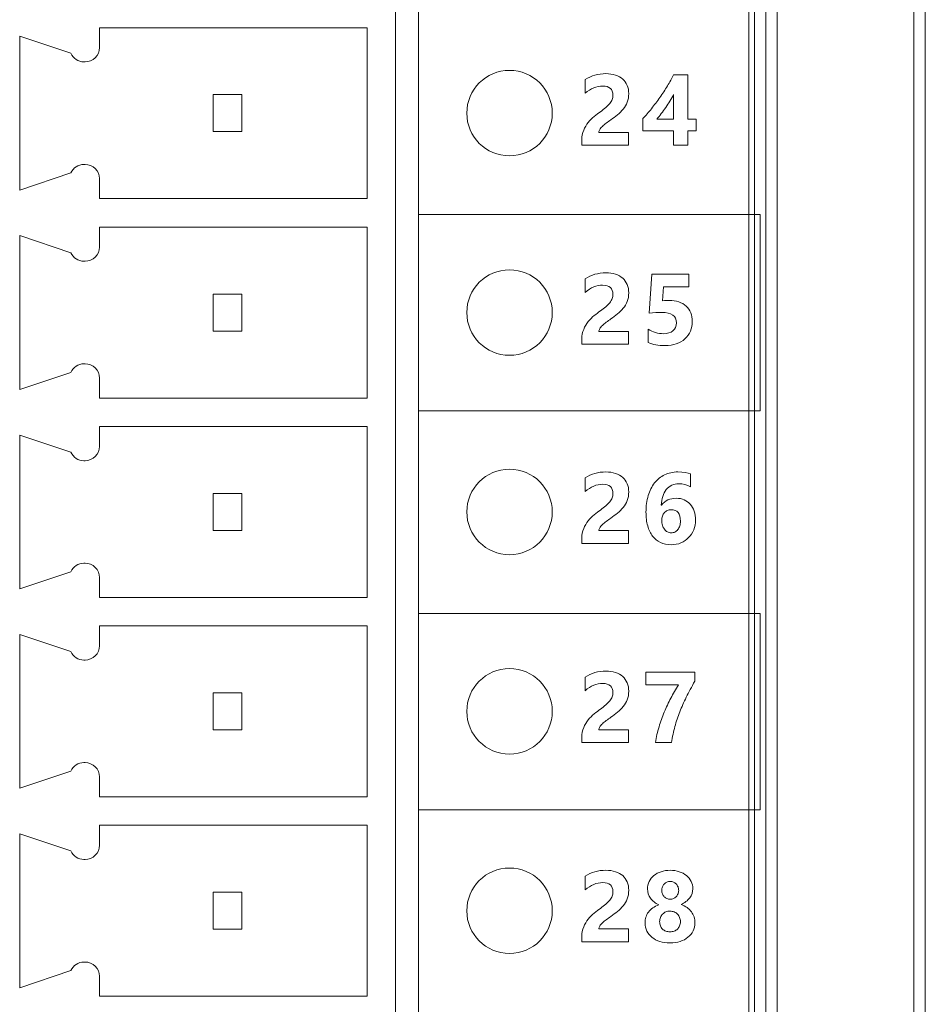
# Model space of a CAD drawing. Header units: millimetres. Extents: x 143 to 803, y 113 to 505.
# Tile 7 of 30: x 335 to 351, y 276 to 293. Entities that reach past the tile are written whole.
import ezdxf

# ---------------------------------------------------------------- set-up
doc = ezdxf.new("R2010")
doc.units = ezdxf.units.MM
doc.header["$MEASUREMENT"] = 0
doc.layers.add('layer 1', color=7, linetype='Continuous')

msp = doc.modelspace()

# ---------------------------------------------------------------- linework, layer by layer
at = {"layer": 'layer 1', "color": 250, "lineweight": 9}
for points in [[(348.183, 253.331), (348.183, 253.331), (348.183, 347.33), (348.183, 347.33)], [(348.283, 253.331), (348.283, 253.331), (348.283, 347.33), (348.283, 347.33)], [(348.483, 347.33), (348.483, 347.33), (348.483, 253.331), (348.483, 253.331)], [(348.683, 347.33), (348.683, 347.33), (348.683, 253.331), (348.683, 253.331)], [(351.083, 253.331), (351.083, 253.331), (351.083, 347.33), (351.083, 347.33)], [(351.283, 253.331), (351.283, 253.331), (351.283, 347.33), (351.283, 347.33)], [(341.983, 340.486), (341.983, 340.486), (341.983, 260.53), (341.983, 260.53)], [(342.383, 260.53), (342.383, 260.53), (342.383, 339.53), (342.383, 339.53)], [(335.383, 292.78), (335.383, 292.78), (336.283, 292.48), (336.283, 292.48)], [(335.383, 292.78), (335.383, 292.78), (335.383, 290.08), (335.383, 290.08)], [(341.483, 292.93), (341.483, 292.93), (336.783, 292.93), (336.783, 292.93)], [(336.783, 292.93), (336.783, 292.93), (336.783, 292.58), (336.783, 292.58)], [(341.483, 289.93), (341.483, 289.93), (341.483, 292.93), (341.483, 292.93)], [(336.283, 292.48), (336.323, 292.389), (336.413, 292.33), (336.512, 292.33)], [(336.533, 292.33), (336.533, 292.33), (336.512, 292.33), (336.512, 292.33)], [(339.283, 291.755), (339.283, 291.755), (338.783, 291.755), (338.783, 291.755)], [(338.783, 291.755), (338.783, 291.755), (338.783, 291.105), (338.783, 291.105)], [(339.283, 291.105), (339.283, 291.105), (339.283, 291.755), (339.283, 291.755)], [(338.783, 291.105), (338.783, 291.105), (339.283, 291.105), (339.283, 291.105)], [(336.512, 290.53), (336.413, 290.53), (336.323, 290.471), (336.283, 290.38)], [(336.512, 290.53), (336.512, 290.53), (336.533, 290.53), (336.533, 290.53)], [(336.283, 290.38), (336.283, 290.38), (335.383, 290.08), (335.383, 290.08)], [(336.783, 290.28), (336.783, 290.28), (336.783, 289.93), (336.783, 289.93)], [(336.783, 289.93), (336.783, 289.93), (341.483, 289.93), (341.483, 289.93)], [(341.483, 289.43), (341.483, 289.43), (336.783, 289.43), (336.783, 289.43)], [(336.783, 289.43), (336.783, 289.43), (336.783, 289.08), (336.783, 289.08)], [(341.483, 286.43), (341.483, 286.43), (341.483, 289.43), (341.483, 289.43)], [(335.383, 289.28), (335.383, 289.28), (336.283, 288.98), (336.283, 288.98)], [(335.383, 289.28), (335.383, 289.28), (335.383, 286.58), (335.383, 286.58)], [(336.283, 288.98), (336.323, 288.889), (336.413, 288.83), (336.512, 288.83)], [(336.533, 288.83), (336.533, 288.83), (336.512, 288.83), (336.512, 288.83)], [(339.283, 288.255), (339.283, 288.255), (338.783, 288.255), (338.783, 288.255)], [(338.783, 288.255), (338.783, 288.255), (338.783, 287.605), (338.783, 287.605)], [(339.283, 287.605), (339.283, 287.605), (339.283, 288.255), (339.283, 288.255)], [(338.783, 287.605), (338.783, 287.605), (339.283, 287.605), (339.283, 287.605)], [(336.512, 287.03), (336.413, 287.03), (336.323, 286.971), (336.283, 286.88)], [(336.512, 287.03), (336.512, 287.03), (336.533, 287.03), (336.533, 287.03)], [(336.283, 286.88), (336.283, 286.88), (335.383, 286.58), (335.383, 286.58)], [(336.783, 286.78), (336.783, 286.78), (336.783, 286.43), (336.783, 286.43)], [(336.783, 286.43), (336.783, 286.43), (341.483, 286.43), (341.483, 286.43)], [(341.483, 285.93), (341.483, 285.93), (336.783, 285.93), (336.783, 285.93)], [(336.783, 285.93), (336.783, 285.93), (336.783, 285.58), (336.783, 285.58)], [(341.483, 282.931), (341.483, 282.931), (341.483, 285.93), (341.483, 285.93)], [(335.383, 285.78), (335.383, 285.78), (336.283, 285.48), (336.283, 285.48)], [(335.383, 285.78), (335.383, 285.78), (335.383, 283.08), (335.383, 283.08)], [(336.283, 285.48), (336.323, 285.389), (336.413, 285.33), (336.512, 285.33)], [(336.533, 285.33), (336.533, 285.33), (336.512, 285.33), (336.512, 285.33)], [(339.283, 284.755), (339.283, 284.755), (338.783, 284.755), (338.783, 284.755)], [(338.783, 284.755), (338.783, 284.755), (338.783, 284.105), (338.783, 284.105)], [(339.283, 284.105), (339.283, 284.105), (339.283, 284.755), (339.283, 284.755)], [(338.783, 284.105), (338.783, 284.105), (339.283, 284.105), (339.283, 284.105)], [(336.512, 283.53), (336.413, 283.53), (336.323, 283.471), (336.283, 283.38)], [(336.512, 283.53), (336.512, 283.53), (336.533, 283.53), (336.533, 283.53)], [(336.283, 283.38), (336.283, 283.38), (335.383, 283.08), (335.383, 283.08)], [(336.783, 283.28), (336.783, 283.28), (336.783, 282.931), (336.783, 282.931)], [(336.783, 282.931), (336.783, 282.931), (341.483, 282.931), (341.483, 282.931)], [(336.783, 282.43), (336.783, 282.43), (336.783, 282.08), (336.783, 282.08)], [(341.483, 282.43), (341.483, 282.43), (336.783, 282.43), (336.783, 282.43)], [(341.483, 279.43), (341.483, 279.43), (341.483, 282.43), (341.483, 282.43)], [(335.383, 282.28), (335.383, 282.28), (336.283, 281.981), (336.283, 281.981)], [(335.383, 282.28), (335.383, 282.28), (335.383, 279.581), (335.383, 279.581)], [(336.283, 281.981), (336.323, 281.889), (336.413, 281.83), (336.512, 281.83)], [(336.533, 281.83), (336.533, 281.83), (336.512, 281.83), (336.512, 281.83)], [(338.783, 281.256), (338.783, 281.256), (338.783, 280.605), (338.783, 280.605)], [(339.283, 281.256), (339.283, 281.256), (338.783, 281.256), (338.783, 281.256)], [(339.283, 280.605), (339.283, 280.605), (339.283, 281.256), (339.283, 281.256)], [(338.783, 280.605), (338.783, 280.605), (339.283, 280.605), (339.283, 280.605)], [(336.512, 280.03), (336.413, 280.03), (336.323, 279.971), (336.283, 279.88)], [(336.512, 280.03), (336.512, 280.03), (336.533, 280.03), (336.533, 280.03)], [(336.283, 279.88), (336.283, 279.88), (335.383, 279.581), (335.383, 279.581)], [(336.783, 279.78), (336.783, 279.78), (336.783, 279.43), (336.783, 279.43)], [(336.783, 279.43), (336.783, 279.43), (341.483, 279.43), (341.483, 279.43)], [(335.383, 278.78), (335.383, 278.78), (335.383, 276.08), (335.383, 276.08)], [(335.383, 278.78), (335.383, 278.78), (336.283, 278.48), (336.283, 278.48)], [(336.783, 278.93), (336.783, 278.93), (336.783, 278.58), (336.783, 278.58)], [(341.483, 278.93), (341.483, 278.93), (336.783, 278.93), (336.783, 278.93)], [(341.483, 275.93), (341.483, 275.93), (341.483, 278.93), (341.483, 278.93)], [(336.283, 278.48), (336.323, 278.389), (336.413, 278.33), (336.512, 278.33)], [(336.533, 278.33), (336.533, 278.33), (336.512, 278.33), (336.512, 278.33)], [(338.783, 277.755), (338.783, 277.755), (338.783, 277.105), (338.783, 277.105)], [(339.283, 277.755), (339.283, 277.755), (338.783, 277.755), (338.783, 277.755)], [(339.283, 277.105), (339.283, 277.105), (339.283, 277.755), (339.283, 277.755)], [(338.783, 277.105), (338.783, 277.105), (339.283, 277.105), (339.283, 277.105)], [(336.512, 276.53), (336.413, 276.53), (336.323, 276.471), (336.283, 276.38)], [(336.512, 276.53), (336.512, 276.53), (336.533, 276.53), (336.533, 276.53)], [(336.283, 276.38), (336.283, 276.38), (335.383, 276.08), (335.383, 276.08)], [(336.783, 276.28), (336.783, 276.28), (336.783, 275.93), (336.783, 275.93)], [(336.783, 275.93), (336.783, 275.93), (341.483, 275.93), (341.483, 275.93)]]:
    msp.add_open_spline(points, degree=3, dxfattribs=at)
for points, knots in [([(336.533, 292.33), (336.599, 292.33), (336.663, 292.357), (336.71, 292.403), (336.71, 292.403), (336.757, 292.45), (336.783, 292.514), (336.783, 292.58)], [0, 0, 0, 0, 0.333333, 0.333333, 0.333333, 0.333333, 1, 1, 1, 1]), ([(343.983, 290.68), (344.397, 290.68), (344.733, 291.016), (344.733, 291.43), (344.733, 291.43), (344.733, 291.845), (344.397, 292.18), (343.983, 292.18), (343.983, 292.18), (343.569, 292.18), (343.233, 291.845), (343.233, 291.43), (343.233, 291.43), (343.233, 291.016), (343.569, 290.68), (343.983, 290.68)], [0, 0, 0, 0, 0.2, 0.2, 0.2, 0.2, 0.4, 0.4, 0.4, 0.4, 0.6, 0.6, 0.6, 0.6, 1, 1, 1, 1]), ([(345.551, 291.093), (345.551, 291.093), (346.074, 291.093), (346.074, 291.093), (346.074, 291.093), (346.074, 291.093), (346.074, 290.867), (346.074, 290.867), (346.074, 290.867), (346.074, 290.867), (345.253, 290.867), (345.253, 290.867), (345.253, 290.867), (345.253, 290.867), (345.253, 290.96), (345.253, 290.96), (345.253, 290.96), (345.253, 291.023), (345.263, 291.08), (345.285, 291.13), (345.285, 291.13), (345.306, 291.181), (345.332, 291.225), (345.364, 291.265), (345.364, 291.265), (345.396, 291.305), (345.432, 291.341), (345.47, 291.371), (345.47, 291.371), (345.508, 291.402), (345.544, 291.43), (345.579, 291.454), (345.579, 291.454), (345.615, 291.48), (345.647, 291.505), (345.674, 291.528), (345.674, 291.528), (345.701, 291.552), (345.724, 291.575), (345.743, 291.599), (345.743, 291.599), (345.762, 291.622), (345.775, 291.646), (345.785, 291.669), (345.785, 291.669), (345.794, 291.693), (345.799, 291.718), (345.799, 291.745), (345.799, 291.745), (345.799, 291.798), (345.784, 291.838), (345.754, 291.865), (345.754, 291.865), (345.724, 291.892), (345.678, 291.906), (345.617, 291.906), (345.617, 291.906), (345.511, 291.906), (345.409, 291.864), (345.312, 291.779), (345.312, 291.779), (345.312, 291.779), (345.312, 292.018), (345.312, 292.018), (345.312, 292.018), (345.419, 292.088), (345.541, 292.123), (345.676, 292.123), (345.676, 292.123), (345.738, 292.123), (345.794, 292.115), (345.844, 292.098), (345.844, 292.098), (345.893, 292.082), (345.936, 292.058), (345.97, 292.028), (345.97, 292.028), (346.005, 291.998), (346.03, 291.961), (346.049, 291.918), (346.049, 291.918), (346.067, 291.874), (346.076, 291.826), (346.076, 291.772), (346.076, 291.772), (346.076, 291.715), (346.067, 291.665), (346.05, 291.621), (346.05, 291.621), (346.032, 291.576), (346.009, 291.536), (345.98, 291.5), (345.98, 291.5), (345.951, 291.464), (345.918, 291.431), (345.879, 291.4), (345.879, 291.4), (345.842, 291.37), (345.802, 291.341), (345.762, 291.313), (345.762, 291.313), (345.734, 291.294), (345.708, 291.274), (345.682, 291.255), (345.682, 291.255), (345.656, 291.236), (345.634, 291.217), (345.614, 291.198), (345.614, 291.198), (345.595, 291.18), (345.579, 291.161), (345.568, 291.143), (345.568, 291.143), (345.556, 291.126), (345.551, 291.109), (345.551, 291.093)], [0, 0, 0, 0, 0.033333, 0.033333, 0.033333, 0.033333, 0.066667, 0.066667, 0.066667, 0.066667, 0.1, 0.1, 0.1, 0.1, 0.133333, 0.133333, 0.133333, 0.133333, 0.166667, 0.166667, 0.166667, 0.166667, 0.2, 0.2, 0.2, 0.2, 0.233333, 0.233333, 0.233333, 0.233333, 0.266667, 0.266667, 0.266667, 0.266667, 0.3, 0.3, 0.3, 0.3, 0.333333, 0.333333, 0.333333, 0.333333, 0.366667, 0.366667, 0.366667, 0.366667, 0.4, 0.4, 0.4, 0.4, 0.433333, 0.433333, 0.433333, 0.433333, 0.466667, 0.466667, 0.466667, 0.466667, 0.5, 0.5, 0.5, 0.5, 0.533333, 0.533333, 0.533333, 0.533333, 0.566667, 0.566667, 0.566667, 0.566667, 0.6, 0.6, 0.6, 0.6, 0.633333, 0.633333, 0.633333, 0.633333, 0.666667, 0.666667, 0.666667, 0.666667, 0.7, 0.7, 0.7, 0.7, 0.733333, 0.733333, 0.733333, 0.733333, 0.766667, 0.766667, 0.766667, 0.766667, 0.8, 0.8, 0.8, 0.8, 0.833333, 0.833333, 0.833333, 0.833333, 0.866667, 0.866667, 0.866667, 0.866667, 0.9, 0.9, 0.9, 0.9, 0.933333, 0.933333, 0.933333, 0.933333, 1, 1, 1, 1]), ([(347.113, 292.102), (347.113, 292.102), (347.113, 291.324), (347.113, 291.324), (347.113, 291.324), (347.113, 291.324), (347.261, 291.324), (347.261, 291.324), (347.261, 291.324), (347.261, 291.324), (347.261, 291.12), (347.261, 291.12), (347.261, 291.12), (347.261, 291.12), (347.113, 291.12), (347.113, 291.12), (347.113, 291.12), (347.113, 291.12), (347.113, 290.867), (347.113, 290.867), (347.113, 290.867), (347.113, 290.867), (346.864, 290.867), (346.864, 290.867), (346.864, 290.867), (346.864, 290.867), (346.864, 291.12), (346.864, 291.12), (346.864, 291.12), (346.864, 291.12), (346.326, 291.12), (346.326, 291.12), (346.326, 291.12), (346.326, 291.12), (346.326, 291.333), (346.326, 291.333), (346.326, 291.333), (346.374, 291.387), (346.423, 291.445), (346.475, 291.508), (346.475, 291.508), (346.525, 291.572), (346.575, 291.637), (346.622, 291.704), (346.622, 291.704), (346.67, 291.771), (346.714, 291.839), (346.756, 291.907), (346.756, 291.907), (346.797, 291.975), (346.832, 292.04), (346.86, 292.102), (346.86, 292.102), (346.86, 292.102), (347.113, 292.102), (347.113, 292.102)], [0, 0, 0, 0, 0.066667, 0.066667, 0.066667, 0.066667, 0.133333, 0.133333, 0.133333, 0.133333, 0.2, 0.2, 0.2, 0.2, 0.266667, 0.266667, 0.266667, 0.266667, 0.333333, 0.333333, 0.333333, 0.333333, 0.4, 0.4, 0.4, 0.4, 0.466667, 0.466667, 0.466667, 0.466667, 0.533333, 0.533333, 0.533333, 0.533333, 0.6, 0.6, 0.6, 0.6, 0.666667, 0.666667, 0.666667, 0.666667, 0.733333, 0.733333, 0.733333, 0.733333, 0.8, 0.8, 0.8, 0.8, 0.866667, 0.866667, 0.866667, 0.866667, 1, 1, 1, 1]), ([(346.57, 291.324), (346.57, 291.324), (346.864, 291.324), (346.864, 291.324), (346.864, 291.324), (346.864, 291.324), (346.864, 291.755), (346.864, 291.755), (346.864, 291.755), (346.845, 291.718), (346.823, 291.68), (346.799, 291.642), (346.799, 291.642), (346.776, 291.603), (346.751, 291.566), (346.725, 291.529), (346.725, 291.529), (346.699, 291.492), (346.673, 291.456), (346.647, 291.421), (346.647, 291.421), (346.62, 291.387), (346.595, 291.354), (346.57, 291.324)], [0, 0, 0, 0, 0.142857, 0.142857, 0.142857, 0.142857, 0.285714, 0.285714, 0.285714, 0.285714, 0.428571, 0.428571, 0.428571, 0.428571, 0.571429, 0.571429, 0.571429, 0.571429, 0.714286, 0.714286, 0.714286, 0.714286, 1, 1, 1, 1]), ([(336.783, 290.28), (336.783, 290.347), (336.757, 290.41), (336.71, 290.457), (336.71, 290.457), (336.663, 290.504), (336.599, 290.53), (336.533, 290.53)], [0, 0, 0, 0, 0.333333, 0.333333, 0.333333, 0.333333, 1, 1, 1, 1]), ([(342.383, 289.652), (344.383, 289.652), (346.383, 289.652), (348.383, 289.652), (348.383, 289.652), (348.383, 288.503), (348.383, 287.355), (348.383, 286.206), (348.383, 286.206), (346.383, 286.206), (344.383, 286.206), (342.383, 286.206), (342.383, 286.206), (342.383, 287.355), (342.383, 288.503), (342.383, 289.652)], [0, 0, 0, 0, 0.2, 0.2, 0.2, 0.2, 0.4, 0.4, 0.4, 0.4, 0.6, 0.6, 0.6, 0.6, 1, 1, 1, 1]), ([(336.533, 288.83), (336.599, 288.83), (336.663, 288.857), (336.71, 288.903), (336.71, 288.903), (336.757, 288.95), (336.783, 289.014), (336.783, 289.08)], [0, 0, 0, 0, 0.333333, 0.333333, 0.333333, 0.333333, 1, 1, 1, 1]), ([(343.983, 287.18), (344.397, 287.18), (344.733, 287.516), (344.733, 287.93), (344.733, 287.93), (344.733, 288.345), (344.397, 288.68), (343.983, 288.68), (343.983, 288.68), (343.569, 288.68), (343.233, 288.345), (343.233, 287.93), (343.233, 287.93), (343.233, 287.516), (343.569, 287.18), (343.983, 287.18)], [0, 0, 0, 0, 0.2, 0.2, 0.2, 0.2, 0.4, 0.4, 0.4, 0.4, 0.6, 0.6, 0.6, 0.6, 1, 1, 1, 1]), ([(345.551, 287.597), (345.551, 287.597), (346.074, 287.597), (346.074, 287.597), (346.074, 287.597), (346.074, 287.597), (346.074, 287.372), (346.074, 287.372), (346.074, 287.372), (346.074, 287.372), (345.253, 287.372), (345.253, 287.372), (345.253, 287.372), (345.253, 287.372), (345.253, 287.464), (345.253, 287.464), (345.253, 287.464), (345.253, 287.528), (345.263, 287.584), (345.285, 287.635), (345.285, 287.635), (345.306, 287.685), (345.332, 287.73), (345.364, 287.77), (345.364, 287.77), (345.396, 287.81), (345.432, 287.845), (345.47, 287.876), (345.47, 287.876), (345.508, 287.906), (345.544, 287.934), (345.579, 287.959), (345.579, 287.959), (345.615, 287.985), (345.647, 288.01), (345.674, 288.033), (345.674, 288.033), (345.701, 288.056), (345.724, 288.08), (345.743, 288.103), (345.743, 288.103), (345.762, 288.127), (345.775, 288.15), (345.785, 288.174), (345.785, 288.174), (345.794, 288.198), (345.799, 288.223), (345.799, 288.25), (345.799, 288.25), (345.799, 288.303), (345.784, 288.343), (345.754, 288.37), (345.754, 288.37), (345.724, 288.397), (345.678, 288.41), (345.617, 288.41), (345.617, 288.41), (345.511, 288.41), (345.409, 288.368), (345.312, 288.284), (345.312, 288.284), (345.312, 288.284), (345.312, 288.523), (345.312, 288.523), (345.312, 288.523), (345.419, 288.592), (345.541, 288.627), (345.676, 288.627), (345.676, 288.627), (345.738, 288.627), (345.794, 288.619), (345.844, 288.603), (345.844, 288.603), (345.893, 288.586), (345.936, 288.563), (345.97, 288.532), (345.97, 288.532), (346.005, 288.502), (346.03, 288.465), (346.049, 288.422), (346.049, 288.422), (346.067, 288.379), (346.076, 288.33), (346.076, 288.277), (346.076, 288.277), (346.076, 288.22), (346.067, 288.169), (346.05, 288.125), (346.05, 288.125), (346.032, 288.081), (346.009, 288.041), (345.98, 288.005), (345.98, 288.005), (345.951, 287.968), (345.918, 287.935), (345.879, 287.905), (345.879, 287.905), (345.842, 287.875), (345.802, 287.845), (345.762, 287.818), (345.762, 287.818), (345.734, 287.798), (345.708, 287.779), (345.682, 287.76), (345.682, 287.76), (345.656, 287.74), (345.634, 287.721), (345.614, 287.703), (345.614, 287.703), (345.595, 287.684), (345.579, 287.666), (345.568, 287.648), (345.568, 287.648), (345.556, 287.63), (345.551, 287.613), (345.551, 287.597)], [0, 0, 0, 0, 0.033333, 0.033333, 0.033333, 0.033333, 0.066667, 0.066667, 0.066667, 0.066667, 0.1, 0.1, 0.1, 0.1, 0.133333, 0.133333, 0.133333, 0.133333, 0.166667, 0.166667, 0.166667, 0.166667, 0.2, 0.2, 0.2, 0.2, 0.233333, 0.233333, 0.233333, 0.233333, 0.266667, 0.266667, 0.266667, 0.266667, 0.3, 0.3, 0.3, 0.3, 0.333333, 0.333333, 0.333333, 0.333333, 0.366667, 0.366667, 0.366667, 0.366667, 0.4, 0.4, 0.4, 0.4, 0.433333, 0.433333, 0.433333, 0.433333, 0.466667, 0.466667, 0.466667, 0.466667, 0.5, 0.5, 0.5, 0.5, 0.533333, 0.533333, 0.533333, 0.533333, 0.566667, 0.566667, 0.566667, 0.566667, 0.6, 0.6, 0.6, 0.6, 0.633333, 0.633333, 0.633333, 0.633333, 0.666667, 0.666667, 0.666667, 0.666667, 0.7, 0.7, 0.7, 0.7, 0.733333, 0.733333, 0.733333, 0.733333, 0.766667, 0.766667, 0.766667, 0.766667, 0.8, 0.8, 0.8, 0.8, 0.833333, 0.833333, 0.833333, 0.833333, 0.866667, 0.866667, 0.866667, 0.866667, 0.9, 0.9, 0.9, 0.9, 0.933333, 0.933333, 0.933333, 0.933333, 1, 1, 1, 1]), ([(346.415, 287.403), (346.415, 287.403), (346.415, 287.636), (346.415, 287.636), (346.415, 287.636), (346.499, 287.584), (346.589, 287.559), (346.684, 287.559), (346.684, 287.559), (346.756, 287.559), (346.813, 287.576), (346.853, 287.61), (346.853, 287.61), (346.893, 287.644), (346.913, 287.69), (346.913, 287.749), (346.913, 287.749), (346.913, 287.871), (346.827, 287.932), (346.654, 287.932), (346.654, 287.932), (346.591, 287.932), (346.517, 287.927), (346.434, 287.917), (346.434, 287.917), (346.434, 287.917), (346.481, 288.606), (346.481, 288.606), (346.481, 288.606), (346.481, 288.606), (347.134, 288.606), (347.134, 288.606), (347.134, 288.606), (347.134, 288.606), (347.134, 288.384), (347.134, 288.384), (347.134, 288.384), (347.134, 288.384), (346.688, 288.384), (346.688, 288.384), (346.688, 288.384), (346.688, 288.384), (346.671, 288.137), (346.671, 288.137), (346.671, 288.137), (346.715, 288.14), (346.753, 288.142), (346.785, 288.142), (346.785, 288.142), (346.912, 288.142), (347.011, 288.109), (347.083, 288.042), (347.083, 288.042), (347.155, 287.976), (347.191, 287.886), (347.191, 287.774), (347.191, 287.774), (347.191, 287.649), (347.148, 287.547), (347.063, 287.469), (347.063, 287.469), (346.977, 287.389), (346.861, 287.35), (346.715, 287.35), (346.715, 287.35), (346.596, 287.35), (346.496, 287.368), (346.415, 287.403)], [0, 0, 0, 0, 0.055556, 0.055556, 0.055556, 0.055556, 0.111111, 0.111111, 0.111111, 0.111111, 0.166667, 0.166667, 0.166667, 0.166667, 0.222222, 0.222222, 0.222222, 0.222222, 0.277778, 0.277778, 0.277778, 0.277778, 0.333333, 0.333333, 0.333333, 0.333333, 0.388889, 0.388889, 0.388889, 0.388889, 0.444444, 0.444444, 0.444444, 0.444444, 0.5, 0.5, 0.5, 0.5, 0.555556, 0.555556, 0.555556, 0.555556, 0.611111, 0.611111, 0.611111, 0.611111, 0.666667, 0.666667, 0.666667, 0.666667, 0.722222, 0.722222, 0.722222, 0.722222, 0.777778, 0.777778, 0.777778, 0.777778, 0.833333, 0.833333, 0.833333, 0.833333, 0.888889, 0.888889, 0.888889, 0.888889, 1, 1, 1, 1]), ([(336.783, 286.78), (336.783, 286.846), (336.757, 286.91), (336.71, 286.957), (336.71, 286.957), (336.663, 287.004), (336.599, 287.03), (336.533, 287.03)], [0, 0, 0, 0, 0.333333, 0.333333, 0.333333, 0.333333, 1, 1, 1, 1]), ([(336.533, 285.33), (336.599, 285.33), (336.663, 285.357), (336.71, 285.404), (336.71, 285.404), (336.757, 285.45), (336.783, 285.514), (336.783, 285.58)], [0, 0, 0, 0, 0.333333, 0.333333, 0.333333, 0.333333, 1, 1, 1, 1]), ([(343.983, 283.68), (344.397, 283.68), (344.733, 284.016), (344.733, 284.43), (344.733, 284.43), (344.733, 284.844), (344.397, 285.18), (343.983, 285.18), (343.983, 285.18), (343.569, 285.18), (343.233, 284.844), (343.233, 284.43), (343.233, 284.43), (343.233, 284.016), (343.569, 283.68), (343.983, 283.68)], [0, 0, 0, 0, 0.2, 0.2, 0.2, 0.2, 0.4, 0.4, 0.4, 0.4, 0.6, 0.6, 0.6, 0.6, 1, 1, 1, 1]), ([(345.551, 284.102), (345.551, 284.102), (346.074, 284.102), (346.074, 284.102), (346.074, 284.102), (346.074, 284.102), (346.074, 283.876), (346.074, 283.876), (346.074, 283.876), (346.074, 283.876), (345.253, 283.876), (345.253, 283.876), (345.253, 283.876), (345.253, 283.876), (345.253, 283.969), (345.253, 283.969), (345.253, 283.969), (345.253, 284.032), (345.263, 284.089), (345.285, 284.139), (345.285, 284.139), (345.306, 284.19), (345.332, 284.234), (345.364, 284.274), (345.364, 284.274), (345.396, 284.315), (345.432, 284.35), (345.47, 284.38), (345.47, 284.38), (345.508, 284.411), (345.544, 284.439), (345.579, 284.463), (345.579, 284.463), (345.615, 284.489), (345.647, 284.514), (345.674, 284.537), (345.674, 284.537), (345.701, 284.561), (345.724, 284.584), (345.743, 284.608), (345.743, 284.608), (345.762, 284.631), (345.775, 284.655), (345.785, 284.678), (345.785, 284.678), (345.794, 284.702), (345.799, 284.727), (345.799, 284.754), (345.799, 284.754), (345.799, 284.807), (345.784, 284.847), (345.754, 284.874), (345.754, 284.874), (345.724, 284.901), (345.678, 284.915), (345.617, 284.915), (345.617, 284.915), (345.511, 284.915), (345.409, 284.873), (345.312, 284.788), (345.312, 284.788), (345.312, 284.788), (345.312, 285.027), (345.312, 285.027), (345.312, 285.027), (345.419, 285.097), (345.541, 285.132), (345.676, 285.132), (345.676, 285.132), (345.738, 285.132), (345.794, 285.123), (345.844, 285.107), (345.844, 285.107), (345.893, 285.091), (345.936, 285.067), (345.97, 285.037), (345.97, 285.037), (346.005, 285.007), (346.03, 284.97), (346.049, 284.926), (346.049, 284.926), (346.067, 284.883), (346.076, 284.835), (346.076, 284.781), (346.076, 284.781), (346.076, 284.724), (346.067, 284.674), (346.05, 284.63), (346.05, 284.63), (346.032, 284.585), (346.009, 284.545), (345.98, 284.509), (345.98, 284.509), (345.951, 284.473), (345.918, 284.439), (345.879, 284.41), (345.879, 284.41), (345.842, 284.379), (345.802, 284.35), (345.762, 284.322), (345.762, 284.322), (345.734, 284.303), (345.708, 284.283), (345.682, 284.264), (345.682, 284.264), (345.656, 284.245), (345.634, 284.226), (345.614, 284.207), (345.614, 284.207), (345.595, 284.189), (345.579, 284.17), (345.568, 284.152), (345.568, 284.152), (345.556, 284.135), (345.551, 284.118), (345.551, 284.102)], [0, 0, 0, 0, 0.033333, 0.033333, 0.033333, 0.033333, 0.066667, 0.066667, 0.066667, 0.066667, 0.1, 0.1, 0.1, 0.1, 0.133333, 0.133333, 0.133333, 0.133333, 0.166667, 0.166667, 0.166667, 0.166667, 0.2, 0.2, 0.2, 0.2, 0.233333, 0.233333, 0.233333, 0.233333, 0.266667, 0.266667, 0.266667, 0.266667, 0.3, 0.3, 0.3, 0.3, 0.333333, 0.333333, 0.333333, 0.333333, 0.366667, 0.366667, 0.366667, 0.366667, 0.4, 0.4, 0.4, 0.4, 0.433333, 0.433333, 0.433333, 0.433333, 0.466667, 0.466667, 0.466667, 0.466667, 0.5, 0.5, 0.5, 0.5, 0.533333, 0.533333, 0.533333, 0.533333, 0.566667, 0.566667, 0.566667, 0.566667, 0.6, 0.6, 0.6, 0.6, 0.633333, 0.633333, 0.633333, 0.633333, 0.666667, 0.666667, 0.666667, 0.666667, 0.7, 0.7, 0.7, 0.7, 0.733333, 0.733333, 0.733333, 0.733333, 0.766667, 0.766667, 0.766667, 0.766667, 0.8, 0.8, 0.8, 0.8, 0.833333, 0.833333, 0.833333, 0.833333, 0.866667, 0.866667, 0.866667, 0.866667, 0.9, 0.9, 0.9, 0.9, 0.933333, 0.933333, 0.933333, 0.933333, 1, 1, 1, 1]), ([(347.249, 284.287), (347.249, 284.226), (347.238, 284.169), (347.217, 284.116), (347.217, 284.116), (347.196, 284.064), (347.166, 284.018), (347.128, 283.979), (347.128, 283.979), (347.09, 283.94), (347.045, 283.91), (346.993, 283.888), (346.993, 283.888), (346.941, 283.865), (346.883, 283.854), (346.822, 283.854), (346.822, 283.854), (346.752, 283.854), (346.69, 283.868), (346.635, 283.893), (346.635, 283.893), (346.58, 283.919), (346.534, 283.956), (346.496, 284.006), (346.496, 284.006), (346.458, 284.055), (346.429, 284.115), (346.409, 284.186), (346.409, 284.186), (346.389, 284.257), (346.379, 284.338), (346.379, 284.428), (346.379, 284.428), (346.379, 284.534), (346.392, 284.631), (346.418, 284.717), (346.418, 284.717), (346.444, 284.803), (346.481, 284.877), (346.53, 284.939), (346.53, 284.939), (346.578, 285), (346.637, 285.048), (346.706, 285.081), (346.706, 285.081), (346.775, 285.115), (346.852, 285.132), (346.938, 285.132), (346.938, 285.132), (347.034, 285.132), (347.108, 285.12), (347.161, 285.098), (347.161, 285.098), (347.161, 285.098), (347.161, 284.871), (347.161, 284.871), (347.161, 284.871), (347.098, 284.906), (347.03, 284.924), (346.956, 284.924), (346.956, 284.924), (346.91, 284.924), (346.868, 284.915), (346.831, 284.898), (346.831, 284.898), (346.794, 284.88), (346.762, 284.855), (346.735, 284.822), (346.735, 284.822), (346.708, 284.789), (346.687, 284.749), (346.672, 284.703), (346.672, 284.703), (346.657, 284.657), (346.649, 284.606), (346.648, 284.549), (346.648, 284.549), (346.648, 284.549), (346.653, 284.549), (346.653, 284.549), (346.653, 284.549), (346.711, 284.63), (346.798, 284.67), (346.912, 284.67), (346.912, 284.67), (346.963, 284.67), (347.009, 284.661), (347.051, 284.642), (347.051, 284.642), (347.092, 284.624), (347.127, 284.598), (347.157, 284.565), (347.157, 284.565), (347.186, 284.531), (347.208, 284.491), (347.225, 284.444), (347.225, 284.444), (347.241, 284.396), (347.249, 284.345), (347.249, 284.287)], [0, 0, 0, 0, 0.038462, 0.038462, 0.038462, 0.038462, 0.076923, 0.076923, 0.076923, 0.076923, 0.115385, 0.115385, 0.115385, 0.115385, 0.153846, 0.153846, 0.153846, 0.153846, 0.192308, 0.192308, 0.192308, 0.192308, 0.230769, 0.230769, 0.230769, 0.230769, 0.269231, 0.269231, 0.269231, 0.269231, 0.307692, 0.307692, 0.307692, 0.307692, 0.346154, 0.346154, 0.346154, 0.346154, 0.384615, 0.384615, 0.384615, 0.384615, 0.423077, 0.423077, 0.423077, 0.423077, 0.461538, 0.461538, 0.461538, 0.461538, 0.5, 0.5, 0.5, 0.5, 0.538462, 0.538462, 0.538462, 0.538462, 0.576923, 0.576923, 0.576923, 0.576923, 0.615385, 0.615385, 0.615385, 0.615385, 0.653846, 0.653846, 0.653846, 0.653846, 0.692308, 0.692308, 0.692308, 0.692308, 0.730769, 0.730769, 0.730769, 0.730769, 0.769231, 0.769231, 0.769231, 0.769231, 0.807692, 0.807692, 0.807692, 0.807692, 0.846154, 0.846154, 0.846154, 0.846154, 0.884615, 0.884615, 0.884615, 0.884615, 0.923077, 0.923077, 0.923077, 0.923077, 1, 1, 1, 1]), ([(346.983, 284.27), (346.983, 284.402), (346.928, 284.469), (346.82, 284.469), (346.82, 284.469), (346.795, 284.469), (346.773, 284.464), (346.753, 284.455), (346.753, 284.455), (346.732, 284.446), (346.716, 284.433), (346.701, 284.416), (346.701, 284.416), (346.687, 284.399), (346.675, 284.379), (346.668, 284.357), (346.668, 284.357), (346.66, 284.334), (346.656, 284.31), (346.656, 284.282), (346.656, 284.282), (346.656, 284.251), (346.66, 284.223), (346.668, 284.196), (346.668, 284.196), (346.676, 284.17), (346.688, 284.147), (346.702, 284.127), (346.702, 284.127), (346.717, 284.107), (346.734, 284.092), (346.754, 284.08), (346.754, 284.08), (346.774, 284.069), (346.797, 284.063), (346.822, 284.063), (346.822, 284.063), (346.846, 284.063), (346.868, 284.068), (346.888, 284.078), (346.888, 284.078), (346.908, 284.088), (346.925, 284.102), (346.939, 284.12), (346.939, 284.12), (346.953, 284.138), (346.964, 284.16), (346.972, 284.185), (346.972, 284.185), (346.979, 284.211), (346.983, 284.239), (346.983, 284.27)], [0, 0, 0, 0, 0.071429, 0.071429, 0.071429, 0.071429, 0.142857, 0.142857, 0.142857, 0.142857, 0.214286, 0.214286, 0.214286, 0.214286, 0.285714, 0.285714, 0.285714, 0.285714, 0.357143, 0.357143, 0.357143, 0.357143, 0.428571, 0.428571, 0.428571, 0.428571, 0.5, 0.5, 0.5, 0.5, 0.571429, 0.571429, 0.571429, 0.571429, 0.642857, 0.642857, 0.642857, 0.642857, 0.714286, 0.714286, 0.714286, 0.714286, 0.785714, 0.785714, 0.785714, 0.785714, 0.857143, 0.857143, 0.857143, 0.857143, 1, 1, 1, 1]), ([(336.783, 283.28), (336.783, 283.346), (336.757, 283.41), (336.71, 283.457), (336.71, 283.457), (336.663, 283.504), (336.599, 283.53), (336.533, 283.53)], [0, 0, 0, 0, 0.333333, 0.333333, 0.333333, 0.333333, 1, 1, 1, 1]), ([(342.383, 282.649), (344.383, 282.649), (346.383, 282.649), (348.383, 282.649), (348.383, 282.649), (348.383, 281.5), (348.383, 280.352), (348.383, 279.203), (348.383, 279.203), (346.383, 279.203), (344.383, 279.203), (342.383, 279.203), (342.383, 279.203), (342.383, 280.352), (342.383, 281.5), (342.383, 282.649)], [0, 0, 0, 0, 0.2, 0.2, 0.2, 0.2, 0.4, 0.4, 0.4, 0.4, 0.6, 0.6, 0.6, 0.6, 1, 1, 1, 1]), ([(336.533, 281.83), (336.599, 281.83), (336.663, 281.857), (336.71, 281.904), (336.71, 281.904), (336.757, 281.951), (336.783, 282.014), (336.783, 282.08)], [0, 0, 0, 0, 0.333333, 0.333333, 0.333333, 0.333333, 1, 1, 1, 1]), ([(343.983, 280.18), (344.397, 280.18), (344.733, 280.516), (344.733, 280.93), (344.733, 280.93), (344.733, 281.344), (344.397, 281.68), (343.983, 281.68), (343.983, 281.68), (343.569, 281.68), (343.233, 281.344), (343.233, 280.93), (343.233, 280.93), (343.233, 280.516), (343.569, 280.18), (343.983, 280.18)], [0, 0, 0, 0, 0.2, 0.2, 0.2, 0.2, 0.4, 0.4, 0.4, 0.4, 0.6, 0.6, 0.6, 0.6, 1, 1, 1, 1]), ([(345.551, 280.606), (345.551, 280.606), (346.074, 280.606), (346.074, 280.606), (346.074, 280.606), (346.074, 280.606), (346.074, 280.381), (346.074, 280.381), (346.074, 280.381), (346.074, 280.381), (345.253, 280.381), (345.253, 280.381), (345.253, 280.381), (345.253, 280.381), (345.253, 280.473), (345.253, 280.473), (345.253, 280.473), (345.253, 280.537), (345.263, 280.593), (345.285, 280.644), (345.285, 280.644), (345.306, 280.694), (345.332, 280.739), (345.364, 280.779), (345.364, 280.779), (345.396, 280.819), (345.432, 280.854), (345.47, 280.885), (345.47, 280.885), (345.508, 280.916), (345.544, 280.943), (345.579, 280.968), (345.579, 280.968), (345.615, 280.994), (345.647, 281.019), (345.674, 281.042), (345.674, 281.042), (345.701, 281.065), (345.724, 281.089), (345.743, 281.112), (345.743, 281.112), (345.762, 281.136), (345.775, 281.159), (345.785, 281.183), (345.785, 281.183), (345.794, 281.207), (345.799, 281.232), (345.799, 281.259), (345.799, 281.259), (345.799, 281.312), (345.784, 281.352), (345.754, 281.379), (345.754, 281.379), (345.724, 281.406), (345.678, 281.419), (345.617, 281.419), (345.617, 281.419), (345.511, 281.419), (345.409, 281.377), (345.312, 281.293), (345.312, 281.293), (345.312, 281.293), (345.312, 281.532), (345.312, 281.532), (345.312, 281.532), (345.419, 281.601), (345.541, 281.636), (345.676, 281.636), (345.676, 281.636), (345.738, 281.636), (345.794, 281.628), (345.844, 281.612), (345.844, 281.612), (345.893, 281.595), (345.936, 281.572), (345.97, 281.541), (345.97, 281.541), (346.005, 281.511), (346.03, 281.474), (346.049, 281.431), (346.049, 281.431), (346.067, 281.388), (346.076, 281.339), (346.076, 281.286), (346.076, 281.286), (346.076, 281.229), (346.067, 281.178), (346.05, 281.134), (346.05, 281.134), (346.032, 281.09), (346.009, 281.05), (345.98, 281.014), (345.98, 281.014), (345.951, 280.977), (345.918, 280.944), (345.879, 280.914), (345.879, 280.914), (345.842, 280.884), (345.802, 280.855), (345.762, 280.827), (345.762, 280.827), (345.734, 280.807), (345.708, 280.788), (345.682, 280.769), (345.682, 280.769), (345.656, 280.749), (345.634, 280.73), (345.614, 280.712), (345.614, 280.712), (345.595, 280.693), (345.579, 280.675), (345.568, 280.657), (345.568, 280.657), (345.556, 280.639), (345.551, 280.622), (345.551, 280.606)], [0, 0, 0, 0, 0.033333, 0.033333, 0.033333, 0.033333, 0.066667, 0.066667, 0.066667, 0.066667, 0.1, 0.1, 0.1, 0.1, 0.133333, 0.133333, 0.133333, 0.133333, 0.166667, 0.166667, 0.166667, 0.166667, 0.2, 0.2, 0.2, 0.2, 0.233333, 0.233333, 0.233333, 0.233333, 0.266667, 0.266667, 0.266667, 0.266667, 0.3, 0.3, 0.3, 0.3, 0.333333, 0.333333, 0.333333, 0.333333, 0.366667, 0.366667, 0.366667, 0.366667, 0.4, 0.4, 0.4, 0.4, 0.433333, 0.433333, 0.433333, 0.433333, 0.466667, 0.466667, 0.466667, 0.466667, 0.5, 0.5, 0.5, 0.5, 0.533333, 0.533333, 0.533333, 0.533333, 0.566667, 0.566667, 0.566667, 0.566667, 0.6, 0.6, 0.6, 0.6, 0.633333, 0.633333, 0.633333, 0.633333, 0.666667, 0.666667, 0.666667, 0.666667, 0.7, 0.7, 0.7, 0.7, 0.733333, 0.733333, 0.733333, 0.733333, 0.766667, 0.766667, 0.766667, 0.766667, 0.8, 0.8, 0.8, 0.8, 0.833333, 0.833333, 0.833333, 0.833333, 0.866667, 0.866667, 0.866667, 0.866667, 0.9, 0.9, 0.9, 0.9, 0.933333, 0.933333, 0.933333, 0.933333, 1, 1, 1, 1]), ([(347.235, 281.459), (347.18, 281.36), (347.131, 281.266), (347.087, 281.179), (347.087, 281.179), (347.043, 281.092), (347.005, 281.007), (346.972, 280.922), (346.972, 280.922), (346.938, 280.837), (346.91, 280.751), (346.886, 280.663), (346.886, 280.663), (346.863, 280.576), (346.844, 280.482), (346.828, 280.381), (346.828, 280.381), (346.828, 280.381), (346.544, 280.381), (346.544, 280.381), (346.544, 280.381), (346.56, 280.476), (346.581, 280.569), (346.608, 280.658), (346.608, 280.658), (346.634, 280.747), (346.665, 280.833), (346.7, 280.917), (346.7, 280.917), (346.734, 281), (346.773, 281.082), (346.815, 281.161), (346.815, 281.161), (346.857, 281.24), (346.902, 281.318), (346.949, 281.393), (346.949, 281.393), (346.949, 281.393), (346.375, 281.393), (346.375, 281.393), (346.375, 281.393), (346.375, 281.393), (346.375, 281.615), (346.375, 281.615), (346.375, 281.615), (346.375, 281.615), (347.235, 281.615), (347.235, 281.615), (347.235, 281.615), (347.235, 281.615), (347.235, 281.459), (347.235, 281.459)], [0, 0, 0, 0, 0.071429, 0.071429, 0.071429, 0.071429, 0.142857, 0.142857, 0.142857, 0.142857, 0.214286, 0.214286, 0.214286, 0.214286, 0.285714, 0.285714, 0.285714, 0.285714, 0.357143, 0.357143, 0.357143, 0.357143, 0.428571, 0.428571, 0.428571, 0.428571, 0.5, 0.5, 0.5, 0.5, 0.571429, 0.571429, 0.571429, 0.571429, 0.642857, 0.642857, 0.642857, 0.642857, 0.714286, 0.714286, 0.714286, 0.714286, 0.785714, 0.785714, 0.785714, 0.785714, 0.857143, 0.857143, 0.857143, 0.857143, 1, 1, 1, 1]), ([(336.783, 279.78), (336.783, 279.847), (336.757, 279.91), (336.71, 279.957), (336.71, 279.957), (336.663, 280.004), (336.599, 280.03), (336.533, 280.03)], [0, 0, 0, 0, 0.333333, 0.333333, 0.333333, 0.333333, 1, 1, 1, 1]), ([(336.533, 278.33), (336.599, 278.33), (336.663, 278.357), (336.71, 278.404), (336.71, 278.404), (336.757, 278.45), (336.783, 278.514), (336.783, 278.58)], [0, 0, 0, 0, 0.333333, 0.333333, 0.333333, 0.333333, 1, 1, 1, 1]), ([(343.983, 276.68), (344.397, 276.68), (344.733, 277.016), (344.733, 277.43), (344.733, 277.43), (344.733, 277.845), (344.397, 278.18), (343.983, 278.18), (343.983, 278.18), (343.569, 278.18), (343.233, 277.845), (343.233, 277.43), (343.233, 277.43), (343.233, 277.016), (343.569, 276.68), (343.983, 276.68)], [0, 0, 0, 0, 0.2, 0.2, 0.2, 0.2, 0.4, 0.4, 0.4, 0.4, 0.6, 0.6, 0.6, 0.6, 1, 1, 1, 1]), ([(345.551, 277.111), (345.551, 277.111), (346.074, 277.111), (346.074, 277.111), (346.074, 277.111), (346.074, 277.111), (346.074, 276.885), (346.074, 276.885), (346.074, 276.885), (346.074, 276.885), (345.253, 276.885), (345.253, 276.885), (345.253, 276.885), (345.253, 276.885), (345.253, 276.978), (345.253, 276.978), (345.253, 276.978), (345.253, 277.041), (345.263, 277.098), (345.285, 277.148), (345.285, 277.148), (345.306, 277.198), (345.332, 277.243), (345.364, 277.283), (345.364, 277.283), (345.396, 277.323), (345.432, 277.359), (345.47, 277.389), (345.47, 277.389), (345.508, 277.42), (345.544, 277.448), (345.579, 277.472), (345.579, 277.472), (345.615, 277.498), (345.647, 277.523), (345.674, 277.546), (345.674, 277.546), (345.701, 277.57), (345.724, 277.593), (345.743, 277.617), (345.743, 277.617), (345.762, 277.64), (345.775, 277.664), (345.785, 277.687), (345.785, 277.687), (345.794, 277.711), (345.799, 277.736), (345.799, 277.763), (345.799, 277.763), (345.799, 277.816), (345.784, 277.856), (345.754, 277.883), (345.754, 277.883), (345.724, 277.91), (345.678, 277.924), (345.617, 277.924), (345.617, 277.924), (345.511, 277.924), (345.409, 277.882), (345.312, 277.797), (345.312, 277.797), (345.312, 277.797), (345.312, 278.036), (345.312, 278.036), (345.312, 278.036), (345.419, 278.106), (345.541, 278.141), (345.676, 278.141), (345.676, 278.141), (345.738, 278.141), (345.794, 278.132), (345.844, 278.116), (345.844, 278.116), (345.893, 278.1), (345.936, 278.076), (345.97, 278.046), (345.97, 278.046), (346.005, 278.016), (346.03, 277.979), (346.049, 277.935), (346.049, 277.935), (346.067, 277.892), (346.076, 277.844), (346.076, 277.79), (346.076, 277.79), (346.076, 277.733), (346.067, 277.683), (346.05, 277.639), (346.05, 277.639), (346.032, 277.594), (346.009, 277.554), (345.98, 277.518), (345.98, 277.518), (345.951, 277.482), (345.918, 277.449), (345.879, 277.418), (345.879, 277.418), (345.842, 277.388), (345.802, 277.359), (345.762, 277.331), (345.762, 277.331), (345.734, 277.312), (345.708, 277.292), (345.682, 277.273), (345.682, 277.273), (345.656, 277.254), (345.634, 277.235), (345.614, 277.216), (345.614, 277.216), (345.595, 277.198), (345.579, 277.179), (345.568, 277.161), (345.568, 277.161), (345.556, 277.144), (345.551, 277.127), (345.551, 277.111)], [0, 0, 0, 0, 0.033333, 0.033333, 0.033333, 0.033333, 0.066667, 0.066667, 0.066667, 0.066667, 0.1, 0.1, 0.1, 0.1, 0.133333, 0.133333, 0.133333, 0.133333, 0.166667, 0.166667, 0.166667, 0.166667, 0.2, 0.2, 0.2, 0.2, 0.233333, 0.233333, 0.233333, 0.233333, 0.266667, 0.266667, 0.266667, 0.266667, 0.3, 0.3, 0.3, 0.3, 0.333333, 0.333333, 0.333333, 0.333333, 0.366667, 0.366667, 0.366667, 0.366667, 0.4, 0.4, 0.4, 0.4, 0.433333, 0.433333, 0.433333, 0.433333, 0.466667, 0.466667, 0.466667, 0.466667, 0.5, 0.5, 0.5, 0.5, 0.533333, 0.533333, 0.533333, 0.533333, 0.566667, 0.566667, 0.566667, 0.566667, 0.6, 0.6, 0.6, 0.6, 0.633333, 0.633333, 0.633333, 0.633333, 0.666667, 0.666667, 0.666667, 0.666667, 0.7, 0.7, 0.7, 0.7, 0.733333, 0.733333, 0.733333, 0.733333, 0.766667, 0.766667, 0.766667, 0.766667, 0.8, 0.8, 0.8, 0.8, 0.833333, 0.833333, 0.833333, 0.833333, 0.866667, 0.866667, 0.866667, 0.866667, 0.9, 0.9, 0.9, 0.9, 0.933333, 0.933333, 0.933333, 0.933333, 1, 1, 1, 1]), ([(346.362, 277.218), (346.362, 277.252), (346.367, 277.285), (346.377, 277.317), (346.377, 277.317), (346.387, 277.349), (346.402, 277.378), (346.422, 277.406), (346.422, 277.406), (346.442, 277.433), (346.467, 277.458), (346.497, 277.479), (346.497, 277.479), (346.527, 277.5), (346.563, 277.518), (346.604, 277.532), (346.604, 277.532), (346.541, 277.563), (346.493, 277.603), (346.458, 277.651), (346.458, 277.651), (346.423, 277.7), (346.406, 277.754), (346.406, 277.812), (346.406, 277.812), (346.406, 277.859), (346.416, 277.903), (346.436, 277.944), (346.436, 277.944), (346.456, 277.984), (346.483, 278.018), (346.519, 278.048), (346.519, 278.048), (346.554, 278.077), (346.595, 278.1), (346.644, 278.116), (346.644, 278.116), (346.692, 278.132), (346.745, 278.141), (346.803, 278.141), (346.803, 278.141), (346.861, 278.141), (346.915, 278.132), (346.964, 278.116), (346.964, 278.116), (347.013, 278.1), (347.055, 278.077), (347.09, 278.048), (347.09, 278.048), (347.125, 278.019), (347.153, 277.985), (347.172, 277.945), (347.172, 277.945), (347.192, 277.906), (347.201, 277.863), (347.201, 277.816), (347.201, 277.816), (347.201, 277.757), (347.183, 277.704), (347.146, 277.657), (347.146, 277.657), (347.11, 277.608), (347.059, 277.569), (346.994, 277.538), (346.994, 277.538), (347.034, 277.524), (347.069, 277.507), (347.1, 277.485), (347.1, 277.485), (347.13, 277.463), (347.156, 277.439), (347.176, 277.411), (347.176, 277.411), (347.197, 277.383), (347.213, 277.354), (347.223, 277.321), (347.223, 277.321), (347.233, 277.289), (347.238, 277.255), (347.238, 277.22), (347.238, 277.22), (347.238, 277.167), (347.228, 277.119), (347.207, 277.076), (347.207, 277.076), (347.185, 277.033), (347.155, 276.995), (347.116, 276.964), (347.116, 276.964), (347.077, 276.933), (347.032, 276.908), (346.978, 276.891), (346.978, 276.891), (346.924, 276.874), (346.865, 276.865), (346.8, 276.865), (346.8, 276.865), (346.736, 276.865), (346.677, 276.874), (346.624, 276.891), (346.624, 276.891), (346.57, 276.908), (346.524, 276.931), (346.485, 276.963), (346.485, 276.963), (346.446, 276.994), (346.416, 277.031), (346.394, 277.074), (346.394, 277.074), (346.372, 277.118), (346.362, 277.165), (346.362, 277.218)], [0, 0, 0, 0, 0.034483, 0.034483, 0.034483, 0.034483, 0.068966, 0.068966, 0.068966, 0.068966, 0.103448, 0.103448, 0.103448, 0.103448, 0.137931, 0.137931, 0.137931, 0.137931, 0.172414, 0.172414, 0.172414, 0.172414, 0.206897, 0.206897, 0.206897, 0.206897, 0.241379, 0.241379, 0.241379, 0.241379, 0.275862, 0.275862, 0.275862, 0.275862, 0.310345, 0.310345, 0.310345, 0.310345, 0.344828, 0.344828, 0.344828, 0.344828, 0.37931, 0.37931, 0.37931, 0.37931, 0.413793, 0.413793, 0.413793, 0.413793, 0.448276, 0.448276, 0.448276, 0.448276, 0.482759, 0.482759, 0.482759, 0.482759, 0.517241, 0.517241, 0.517241, 0.517241, 0.551724, 0.551724, 0.551724, 0.551724, 0.586207, 0.586207, 0.586207, 0.586207, 0.62069, 0.62069, 0.62069, 0.62069, 0.655172, 0.655172, 0.655172, 0.655172, 0.689655, 0.689655, 0.689655, 0.689655, 0.724138, 0.724138, 0.724138, 0.724138, 0.758621, 0.758621, 0.758621, 0.758621, 0.793103, 0.793103, 0.793103, 0.793103, 0.827586, 0.827586, 0.827586, 0.827586, 0.862069, 0.862069, 0.862069, 0.862069, 0.896552, 0.896552, 0.896552, 0.896552, 0.931034, 0.931034, 0.931034, 0.931034, 1, 1, 1, 1]), ([(346.657, 277.787), (346.657, 277.766), (346.661, 277.745), (346.669, 277.726), (346.669, 277.726), (346.676, 277.707), (346.687, 277.69), (346.7, 277.676), (346.7, 277.676), (346.713, 277.662), (346.729, 277.651), (346.747, 277.643), (346.747, 277.643), (346.765, 277.635), (346.784, 277.631), (346.804, 277.631), (346.804, 277.631), (346.825, 277.631), (346.844, 277.635), (346.862, 277.643), (346.862, 277.643), (346.88, 277.651), (346.895, 277.662), (346.909, 277.676), (346.909, 277.676), (346.922, 277.691), (346.933, 277.708), (346.941, 277.726), (346.941, 277.726), (346.949, 277.745), (346.953, 277.766), (346.953, 277.787), (346.953, 277.787), (346.953, 277.81), (346.949, 277.831), (346.941, 277.85), (346.941, 277.85), (346.934, 277.869), (346.923, 277.886), (346.91, 277.9), (346.91, 277.9), (346.896, 277.914), (346.881, 277.925), (346.863, 277.933), (346.863, 277.933), (346.845, 277.941), (346.825, 277.945), (346.804, 277.945), (346.804, 277.945), (346.783, 277.945), (346.762, 277.941), (346.745, 277.933), (346.745, 277.933), (346.726, 277.924), (346.711, 277.913), (346.698, 277.899), (346.698, 277.899), (346.685, 277.885), (346.675, 277.868), (346.668, 277.85), (346.668, 277.85), (346.66, 277.83), (346.657, 277.81), (346.657, 277.787)], [0, 0, 0, 0, 0.058824, 0.058824, 0.058824, 0.058824, 0.117647, 0.117647, 0.117647, 0.117647, 0.176471, 0.176471, 0.176471, 0.176471, 0.235294, 0.235294, 0.235294, 0.235294, 0.294118, 0.294118, 0.294118, 0.294118, 0.352941, 0.352941, 0.352941, 0.352941, 0.411765, 0.411765, 0.411765, 0.411765, 0.470588, 0.470588, 0.470588, 0.470588, 0.529412, 0.529412, 0.529412, 0.529412, 0.588235, 0.588235, 0.588235, 0.588235, 0.647059, 0.647059, 0.647059, 0.647059, 0.705882, 0.705882, 0.705882, 0.705882, 0.764706, 0.764706, 0.764706, 0.764706, 0.823529, 0.823529, 0.823529, 0.823529, 0.882353, 0.882353, 0.882353, 0.882353, 1, 1, 1, 1]), ([(346.619, 277.241), (346.619, 277.213), (346.623, 277.187), (346.632, 277.165), (346.632, 277.165), (346.641, 277.143), (346.653, 277.124), (346.669, 277.108), (346.669, 277.108), (346.685, 277.093), (346.704, 277.081), (346.726, 277.072), (346.726, 277.072), (346.748, 277.064), (346.773, 277.06), (346.801, 277.06), (346.801, 277.06), (346.827, 277.06), (346.852, 277.064), (346.874, 277.073), (346.874, 277.073), (346.896, 277.081), (346.915, 277.093), (346.931, 277.109), (346.931, 277.109), (346.947, 277.124), (346.96, 277.143), (346.969, 277.166), (346.969, 277.166), (346.978, 277.188), (346.983, 277.213), (346.983, 277.241), (346.983, 277.241), (346.983, 277.265), (346.978, 277.289), (346.97, 277.312), (346.97, 277.312), (346.961, 277.334), (346.949, 277.353), (346.933, 277.369), (346.933, 277.369), (346.917, 277.386), (346.898, 277.399), (346.875, 277.409), (346.875, 277.409), (346.853, 277.418), (346.828, 277.423), (346.801, 277.423), (346.801, 277.423), (346.775, 277.423), (346.751, 277.419), (346.728, 277.41), (346.728, 277.41), (346.706, 277.401), (346.687, 277.388), (346.671, 277.372), (346.671, 277.372), (346.654, 277.356), (346.642, 277.336), (346.633, 277.314), (346.633, 277.314), (346.624, 277.292), (346.619, 277.267), (346.619, 277.241)], [0, 0, 0, 0, 0.058824, 0.058824, 0.058824, 0.058824, 0.117647, 0.117647, 0.117647, 0.117647, 0.176471, 0.176471, 0.176471, 0.176471, 0.235294, 0.235294, 0.235294, 0.235294, 0.294118, 0.294118, 0.294118, 0.294118, 0.352941, 0.352941, 0.352941, 0.352941, 0.411765, 0.411765, 0.411765, 0.411765, 0.470588, 0.470588, 0.470588, 0.470588, 0.529412, 0.529412, 0.529412, 0.529412, 0.588235, 0.588235, 0.588235, 0.588235, 0.647059, 0.647059, 0.647059, 0.647059, 0.705882, 0.705882, 0.705882, 0.705882, 0.764706, 0.764706, 0.764706, 0.764706, 0.823529, 0.823529, 0.823529, 0.823529, 0.882353, 0.882353, 0.882353, 0.882353, 1, 1, 1, 1]), ([(336.783, 276.28), (336.783, 276.347), (336.757, 276.41), (336.71, 276.457), (336.71, 276.457), (336.663, 276.504), (336.599, 276.53), (336.533, 276.53)], [0, 0, 0, 0, 0.333333, 0.333333, 0.333333, 0.333333, 1, 1, 1, 1])]:
    msp.add_open_spline(points, degree=3, knots=knots, dxfattribs=at)

doc.saveas('drawing.dxf')
